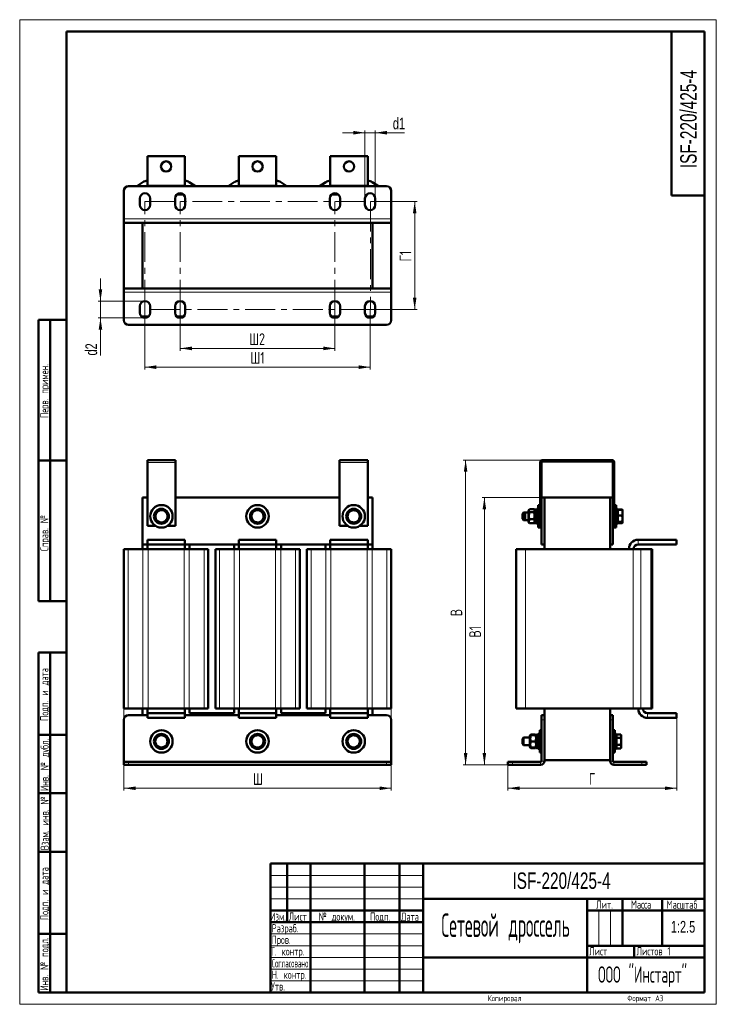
# Model space of a CAD drawing. Header units: millimetres. Extents: x 0 to 751, y 0 to 1050.
import ezdxf

# ---------------------------------------------------------------- set-up
doc = ezdxf.new("R2010")
doc.units = ezdxf.units.MM
doc.header["$LTSCALE"] = 2.5
doc.linetypes.add('CENTERX2', pattern=[20.32, 12.7, -2.54, 2.54, -2.54])
doc.linetypes.add('PHANTOM', pattern=[12.7, 6.35, -1.27, 1.27, -1.27, 1.27, -1.27])
doc.layers.add('ОСЕВЫЕ', color=7, linetype='Continuous')
doc.styles.add('SLDTEXTSTYLE0', font='TXT', dxfattribs={"width": 0.7})
doc.styles.add('SLDTEXTSTYLE1', font='TXT', dxfattribs={"width": 0.7, "bigfont": 'bigfont'})
doc.styles.add('SLDTEXTSTYLE2', font='TXT', dxfattribs={"width": 0.705079, "bigfont": 'bigfont'})
doc.styles.add('SLDTEXTSTYLE3', font='TXT', dxfattribs={"width": 0.648852, "bigfont": 'bigfont'})
doc.styles.add('SLDTEXTSTYLE4', font='TXT', dxfattribs={"width": 0.632021, "bigfont": 'bigfont'})
doc.styles.add('SLDTEXTSTYLE5', font='TXT', dxfattribs={"width": 0.625377, "bigfont": 'bigfont'})
doc.styles.add('SLDTEXTSTYLE6', font='TXT', dxfattribs={"width": 0.561593, "bigfont": 'bigfont'})
doc.styles.add('SLDTEXTSTYLE7', font='TXT', dxfattribs={"width": 0.47837, "bigfont": 'bigfont'})
doc.styles.add('SLDTEXTSTYLE8', font='TXT', dxfattribs={"width": 0.482389, "bigfont": 'bigfont'})
doc.dimstyles.new('SLDDIMSTYLE0', dxfattribs={"dimtxt": 12.5, "dimasz": 12.5, "dimexe": 0, "dimexo": 0.0625, "dimgap": 3.125, "dimtad": 2, "dimdec": 1, "dimrnd": 1e-09, "dimzin": 12, "dimdsep": 46, "dimtxsty": 'SLDTEXTSTYLE0', "dimsah": 1, "dimcen": 0.09, "dimadec": 0, "dimazin": 3, "dimtfac": 1, "dimtdec": 3, "dimtofl": 0, "dimtmove": 0, "dimatfit": 3, "dimfxl": 0, "dimfrac": 2, "dimtolj": 1, "dimtzin": 12, "dimarcsym": 0})
doc.dimstyles.new('SLDDIMSTYLE1', dxfattribs={"dimtxt": 12.5, "dimasz": 12.5, "dimexe": 0, "dimexo": 0.0625, "dimgap": 3.125, "dimtad": 2, "dimdec": 1, "dimrnd": 1e-09, "dimzin": 12, "dimdsep": 46, "dimtxsty": 'SLDTEXTSTYLE0', "dimsah": 1, "dimcen": 0.09, "dimadec": 0, "dimazin": 3, "dimtfac": 1, "dimtdec": 3, "dimtmove": 0, "dimatfit": 0, "dimfxl": 0, "dimfrac": 2, "dimtolj": 1, "dimtzin": 12, "dimarcsym": 0})

# ---------------------------------------------------------------- blocks, each defined once
blk = doc.blocks.new('_D')
at = {"color": 7, "linetype": 'Continuous', "lineweight": 0}
for p, q in [((111.1, 315.4), (111.1, 227.9)), ((396.1, 315.4), (396.1, 227.9)), ((111.1, 230.4), (396.1, 230.4))]:
    blk.add_line(p, q, dxfattribs=at)
at = {"color": 7, "linetype": 'Continuous', "lineweight": 18}
for points in [[(111.1, 230.4), (123.6, 228.5), (123.6, 232.3)], [(396.1, 230.4), (383.6, 232.3), (383.6, 228.5)]]:
    blk.add_solid(points, dxfattribs=at)
at = {"color": 7, "linetype": 'Continuous', "lineweight": 18, "insert": (248.7, 246.5), "char_height": 12.5, "attachment_point": 1, "style": 'SLDTEXTSTYLE1'}
blk.add_mtext('Ш', dxfattribs=at)
blk = doc.blocks.new('_D_1')
at = {"color": 7, "linetype": 'Continuous', "lineweight": 0}
for p, q in [((559.4, 540.4), (492.9, 540.4)), ((495.4, 255.4), (495.4, 540.4)), ((520.4, 255.4), (492.9, 255.4))]:
    blk.add_line(p, q, dxfattribs=at)
at = {"color": 7, "linetype": 'Continuous', "lineweight": 18}
for points in [[(495.4, 540.4), (493.5, 527.9), (497.3, 527.9)], [(495.4, 255.4), (497.3, 267.9), (493.5, 267.9)]]:
    blk.add_solid(points, dxfattribs=at)
at = {"color": 7, "linetype": 'Continuous', "lineweight": 18, "insert": (479.3, 391.2), "char_height": 12.5, "attachment_point": 1, "rotation": 90, "style": 'SLDTEXTSTYLE1'}
blk.add_mtext('В1', dxfattribs=at)
blk = doc.blocks.new('_D_2')
at = {"color": 7, "linetype": 'Continuous', "lineweight": 0}
for p, q in [((557.4, 580.4), (472.9, 580.4)), ((475.4, 580.4), (475.4, 255.4)), ((520.4, 255.4), (472.9, 255.4))]:
    blk.add_line(p, q, dxfattribs=at)
at = {"color": 7, "linetype": 'Continuous', "lineweight": 18}
for points in [[(475.4, 580.4), (473.5, 567.9), (477.3, 567.9)], [(475.4, 255.4), (477.3, 267.9), (473.5, 267.9)]]:
    blk.add_solid(points, dxfattribs=at)
at = {"color": 7, "linetype": 'Continuous', "lineweight": 18, "insert": (459.3, 413.9), "char_height": 12.5, "attachment_point": 1, "rotation": 90, "style": 'SLDTEXTSTYLE1'}
blk.add_mtext('В', dxfattribs=at)
blk = doc.blocks.new('_D_3')
at = {"color": 7, "linetype": 'Continuous', "lineweight": 0}
for p, q in [((700.4, 305.4), (700.4, 227.9)), ((520.4, 255.4), (520.4, 227.9)), ((520.4, 230.4), (700.4, 230.4))]:
    blk.add_line(p, q, dxfattribs=at)
at = {"color": 7, "linetype": 'Continuous', "lineweight": 18}
for points in [[(520.4, 230.4), (532.9, 228.5), (532.9, 232.3)], [(700.4, 230.4), (687.9, 232.3), (687.9, 228.5)]]:
    blk.add_solid(points, dxfattribs=at)
at = {"color": 7, "linetype": 'Continuous', "lineweight": 18, "insert": (606.8, 246.5), "char_height": 12.5, "attachment_point": 1, "style": 'SLDTEXTSTYLE1'}
blk.add_mtext('Г', dxfattribs=at)
blk = doc.blocks.new('_D_4')
at = {"color": 7, "linetype": 'Continuous', "lineweight": 0}
for p, q in [((133.3, 740.9), (133.3, 677)), ((373.8, 740.9), (373.8, 677)), ((373.8, 679.5), (133.3, 679.5))]:
    blk.add_line(p, q, dxfattribs=at)
at = {"color": 7, "linetype": 'Continuous', "lineweight": 18}
for points in [[(133.3, 679.5), (145.8, 677.5), (145.8, 681.4)], [(373.8, 679.5), (361.3, 681.4), (361.3, 677.5)]]:
    blk.add_solid(points, dxfattribs=at)
at = {"color": 7, "linetype": 'Continuous', "lineweight": 18, "insert": (246, 695.6), "char_height": 12.5, "attachment_point": 1, "style": 'SLDTEXTSTYLE1'}
blk.add_mtext('Ш1', dxfattribs=at)
blk = doc.blocks.new('_D_5')
at = {"color": 7, "linetype": 'Continuous', "lineweight": 0}
for p, q in [((373.9, 856), (423.6, 856)), ((421.1, 856), (421.1, 741)), ((373.9, 741), (423.6, 741))]:
    blk.add_line(p, q, dxfattribs=at)
at = {"color": 7, "linetype": 'Continuous', "lineweight": 18}
for points in [[(421.1, 856), (419.2, 843.5), (423, 843.5)], [(421.1, 741), (423, 753.5), (419.2, 753.5)]]:
    blk.add_solid(points, dxfattribs=at)
at = {"color": 7, "linetype": 'Continuous', "lineweight": 18, "insert": (405, 792.2), "char_height": 12.5, "attachment_point": 1, "rotation": 90, "style": 'SLDTEXTSTYLE1'}
blk.add_mtext('Г1', dxfattribs=at)
blk = doc.blocks.new('_D_6')
at = {"color": 7, "linetype": 'Continuous', "lineweight": 0}
for p, q in [((171.1, 740.9), (171.1, 697)), ((336.1, 740.9), (336.1, 697)), ((336.1, 699.5), (171.1, 699.5))]:
    blk.add_line(p, q, dxfattribs=at)
at = {"color": 7, "linetype": 'Continuous', "lineweight": 18}
for points in [[(171.1, 699.5), (183.6, 697.5), (183.6, 701.4)], [(336.1, 699.5), (323.6, 701.4), (323.6, 697.5)]]:
    blk.add_solid(points, dxfattribs=at)
at = {"color": 7, "linetype": 'Continuous', "lineweight": 18, "insert": (244.7, 715.6), "char_height": 12.5, "attachment_point": 1, "style": 'SLDTEXTSTYLE1'}
blk.add_mtext('Ш2', dxfattribs=at)
blk = doc.blocks.new('_D_7')
at = {"color": 7, "linetype": 'Continuous', "lineweight": 0}
for p, q in [((86.1, 750), (86.1, 774)), ((133.6, 750), (83.6, 750)), ((86.1, 750), (86.1, 732)), ((133.6, 732), (83.6, 732)), ((86.1, 732), (86.1, 691.9))]:
    blk.add_line(p, q, dxfattribs=at)
at = {"color": 7, "linetype": 'Continuous', "lineweight": 18}
for points in [[(86.1, 750), (88, 762.5), (84.2, 762.5)], [(86.1, 732), (84.2, 719.5), (88, 719.5)]]:
    blk.add_solid(points, dxfattribs=at)
at = {"color": 7, "linetype": 'Continuous', "lineweight": 18, "insert": (70, 691.9), "char_height": 12.5, "attachment_point": 1, "rotation": 90, "style": 'SLDTEXTSTYLE0'}
blk.add_mtext('d2', dxfattribs=at)
blk = doc.blocks.new('_D_8')
at = {"color": 7, "linetype": 'Continuous', "lineweight": 0}
for p, q in [((368.1, 929.5), (344, 929.5)), ((368.1, 859.5), (368.1, 932)), ((368.1, 929.5), (379.1, 929.5)), ((379.1, 859.5), (379.1, 932)), ((379.1, 929.5), (410.2, 929.5))]:
    blk.add_line(p, q, dxfattribs=at)
at = {"color": 7, "linetype": 'Continuous', "lineweight": 18}
for points in [[(368.1, 929.5), (355.6, 931.4), (355.6, 927.5)], [(379.1, 929.5), (391.6, 927.5), (391.6, 931.4)]]:
    blk.add_solid(points, dxfattribs=at)
at = {"color": 7, "linetype": 'Continuous', "lineweight": 18, "insert": (397.8, 945.6), "char_height": 12.5, "attachment_point": 1, "style": 'SLDTEXTSTYLE0'}
blk.add_mtext('d1', dxfattribs=at)

msp = doc.modelspace()

# ---------------------------------------------------------------- linework, layer by layer
at = {"color": 7, "linetype": 'Continuous', "lineweight": 50}
for p, q in [((50, 1037.5), (50, 12.5)), ((730, 1037.5), (50, 1037.5)), ((50, 1037.5), (50, 12.5)), ((695, 1037.5), (695, 862.5)), ((730, 12.5), (730, 1037.5)), ((176.08, 904.46), (136.08, 904.46)), ((136.08, 904.46), (136.08, 873.46)), ((176.08, 873.46), (176.08, 904.46)), ((233.58, 904.46), (233.58, 873.46)), ((273.58, 904.46), (233.58, 904.46)), ((273.58, 873.46), (273.58, 904.46)), ((331.08, 904.46), (331.08, 873.46)), ((371.08, 904.46), (331.08, 904.46)), ((371.08, 873.46), (371.08, 904.46)), ((116.08, 872.46), (391.08, 872.46)), ((124.73, 872.46), (131.32, 876.8)), ((136.08, 872.46), (136.08, 873.46)), ((176.08, 873.46), (176.08, 872.46)), ((180.83, 876.8), (187.43, 872.46)), ((222.23, 872.46), (228.82, 876.8)), ((233.58, 872.46), (233.58, 873.46)), ((273.58, 873.46), (273.58, 872.46)), ((278.33, 876.8), (284.93, 872.46)), ((319.73, 872.46), (326.32, 876.8)), ((331.08, 872.46), (331.08, 873.46)), ((371.08, 873.46), (371.08, 872.46)), ((375.83, 876.8), (382.43, 872.46)), ((111.08, 837.46), (111.08, 867.46)), ((136.08, 863.46), (136.08, 864.35)), ((136.08, 863.46), (137.35, 863.46)), ((167.3, 863.46), (174.85, 863.46)), ((332.3, 863.46), (339.85, 863.46)), ((369.8, 863.46), (371.08, 863.46)), ((371.08, 864.35), (371.08, 863.46)), ((396.08, 867.46), (396.08, 837.46)), ((695, 862.5), (730, 862.5)), ((128.08, 852.46), (128.08, 859.46)), ((139.08, 859.46), (139.08, 852.46)), ((165.58, 859.46), (165.58, 852.46)), ((176.58, 852.46), (176.58, 859.46)), ((330.58, 859.46), (330.58, 852.46)), ((341.58, 852.46), (341.58, 859.46)), ((368.08, 852.46), (368.08, 859.46)), ((379.08, 859.46), (379.08, 852.46)), ((111.08, 833.46), (111.08, 837.46)), ((111.08, 763.46), (111.08, 833.46)), ((111.08, 833.46), (396.08, 833.46)), ((131.08, 763.46), (131.08, 833.46)), ((376.08, 763.46), (376.08, 833.46)), ((396.08, 837.46), (396.08, 833.46)), ((396.08, 833.46), (396.08, 763.46)), ((111.08, 759.46), (111.08, 763.46)), ((396.08, 763.46), (111.08, 763.46)), ((111.08, 729.46), (111.08, 759.46)), ((396.08, 763.46), (396.08, 759.46)), ((396.08, 759.46), (396.08, 729.46)), ((128.08, 737.46), (128.08, 744.46)), ((139.08, 744.46), (139.08, 737.46)), ((165.58, 744.46), (165.58, 737.46)), ((176.58, 737.46), (176.58, 744.46)), ((330.58, 744.46), (330.58, 737.46)), ((341.58, 737.46), (341.58, 744.46)), ((368.08, 737.46), (368.08, 744.46)), ((379.08, 744.46), (379.08, 737.46)), ((20, 430), (20, 730)), ((50, 730), (20, 730)), ((20, 430), (20, 730)), ((32.5, 430), (32.5, 730)), ((32.5, 430), (32.5, 730)), ((137.35, 733.46), (129.8, 733.46)), ((174.85, 733.46), (167.3, 733.46)), ((339.85, 733.46), (332.3, 733.46)), ((377.35, 733.46), (369.8, 733.46)), ((391.08, 724.46), (116.08, 724.46)), ((20, 580), (50, 580)), ((50, 580), (20, 580)), ((136.08, 580.4), (166.08, 580.4)), ((136.08, 577.9), (136.08, 580.4)), ((136.08, 577.9), (136.08, 510.4)), ((166.08, 580.4), (166.08, 577.9)), ((166.08, 510.4), (166.08, 577.9)), ((341.08, 577.9), (341.08, 580.4)), ((341.08, 580.4), (371.08, 580.4)), ((341.08, 577.9), (341.08, 510.4)), ((371.08, 580.4), (371.08, 577.9)), ((371.08, 510.4), (371.08, 577.9)), ((554.89, 510.4), (554.89, 577.9)), ((556.39, 540.4), (556.39, 577.9)), ((557.39, 580.4), (631.39, 580.4)), ((557.39, 578.9), (631.39, 578.9)), ((632.39, 577.9), (632.39, 540.4)), ((633.89, 577.9), (633.89, 510.4)), ((136.08, 540.4), (131.08, 540.4)), ((131.08, 540.4), (131.08, 490.4)), ((341.08, 540.4), (166.08, 540.4)), ((376.08, 540.4), (371.08, 540.4)), ((376.08, 490.4), (376.08, 540.4)), ((556.39, 540.4), (556.39, 490.4)), ((556.39, 540.4), (559.39, 540.4)), ((559.39, 540.4), (629.39, 540.4)), ((559.39, 540.4), (559.39, 485.4)), ((559.39, 540.4), (559.39, 490.4)), ((629.39, 540.4), (629.39, 485.4)), ((629.39, 540.4), (629.39, 490.4)), ((629.39, 540.4), (632.39, 540.4)), ((632.39, 540.4), (632.39, 490.4)), ((148.11, 527.29), (151.83, 526.85)), ((155.56, 526.42), (157.04, 522.97)), ((249.36, 526.61), (253.1, 526.88)), ((256.85, 527.15), (258.95, 524.05)), ((350.52, 525.45), (354.1, 526.59)), ((357.67, 527.73), (360.45, 525.21)), ((543.16, 527.56), (542.49, 526.4)), ((542.49, 514.4), (542.49, 526.4)), ((548.42, 527.86), (543.36, 527.86)), ((549.29, 527.76), (548.48, 527.76)), ((549.29, 526.4), (548.64, 527.53)), ((551.29, 527.8), (549.29, 527.8)), ((549.29, 513), (549.29, 527.8)), ((552.89, 528.4), (551.29, 528.4)), ((551.29, 512.4), (551.29, 528.4)), ((554.89, 532.4), (552.89, 532.4)), ((552.89, 508.4), (552.89, 532.4)), ((635.89, 532.4), (633.89, 532.4)), ((635.89, 508.4), (635.89, 532.4)), ((637.49, 528.4), (635.89, 528.4)), ((637.49, 512.4), (637.49, 528.4)), ((637.79, 527.15), (637.49, 527.15)), ((637.79, 526.61), (637.49, 526.61)), ((637.79, 526.27), (637.49, 525.97)), ((642.21, 527.73), (637.79, 527.73)), ((637.79, 527.73), (637.79, 527.29)), ((642.21, 527.29), (637.79, 527.29)), ((637.79, 527.29), (637.79, 521.27)), ((642.49, 527.22), (642.21, 527.73)), ((642.21, 527.29), (642.79, 526.85)), ((642.79, 526.9), (642.57, 527.27)), ((642.79, 524.28), (642.79, 526.9)), ((143.62, 521.27), (145.86, 524.28)), ((146.59, 514.38), (145.11, 517.83)), ((158.53, 519.52), (156.29, 516.52)), ((246.09, 519.85), (247.72, 523.23)), ((250.31, 513.64), (248.2, 516.75)), ((261.06, 520.95), (259.43, 517.57)), ((348.93, 518.11), (349.72, 521.78)), ((354.48, 513.06), (351.7, 515.59)), ((361.63, 515.35), (358.06, 514.21)), ((363.22, 522.68), (362.43, 519.02)), ((537.24, 524.4), (535.99, 523.15)), ((535.99, 517.65), (535.99, 523.15)), ((535.99, 517.65), (537.24, 516.4)), ((538.74, 524.4), (537.24, 524.4)), ((537.24, 524.4), (537.24, 516.4)), ((537.24, 516.4), (538.74, 516.4)), ((538.74, 524.4), (537.49, 523.15)), ((537.49, 517.65), (537.49, 523.15)), ((537.49, 517.65), (538.74, 516.4)), ((542.49, 524.4), (538.74, 524.4)), ((538.74, 524.4), (538.74, 516.4)), ((538.74, 516.4), (542.49, 516.4)), ((548.42, 524.8), (543.36, 524.8)), ((548.42, 517.34), (543.36, 517.34)), ((637.49, 514.82), (637.79, 514.52)), ((642.21, 521.27), (637.79, 521.27)), ((637.79, 521.27), (637.79, 514.38)), ((642.21, 521.27), (642.79, 524.28)), ((642.21, 514.38), (642.79, 517.83)), ((642.79, 517.83), (642.79, 524.28)), ((642.79, 513.94), (642.79, 517.83)), ((136.08, 510.4), (144.44, 510.4)), ((154.05, 513.51), (150.32, 513.94)), ((157.71, 510.4), (166.08, 510.4)), ((257.79, 514.19), (254.05, 513.92)), ((341.08, 510.4), (349.44, 510.4)), ((362.71, 510.4), (371.08, 510.4)), ((542.49, 514.4), (543.16, 513.24)), ((543.22, 513.28), (543.36, 512.93)), ((548.42, 512.93), (543.36, 512.93)), ((548.42, 512.93), (548.61, 513.28)), ((549.29, 513.04), (548.48, 513.04)), ((548.64, 513.27), (549.29, 514.4)), ((549.29, 513), (551.29, 513)), ((551.29, 512.4), (552.89, 512.4)), ((552.89, 508.4), (554.89, 508.4)), ((554.89, 510.4), (556.39, 510.4)), ((554.89, 508.4), (554.89, 510.4)), ((554.89, 508.4), (556.39, 508.4)), ((633.89, 510.4), (632.39, 510.4)), ((632.39, 508.4), (633.89, 508.4)), ((633.89, 508.4), (633.89, 510.4)), ((633.89, 508.4), (635.89, 508.4)), ((635.89, 512.4), (637.49, 512.4)), ((637.79, 513.64), (637.49, 513.64)), ((642.21, 514.38), (637.79, 514.38)), ((637.79, 514.38), (637.79, 513.51)), ((637.79, 513.51), (637.79, 513.06)), ((642.21, 513.51), (637.79, 513.51)), ((642.21, 513.06), (637.79, 513.06)), ((642.21, 513.51), (642.79, 513.94)), ((642.21, 513.06), (642.33, 513.6)), ((642.49, 513.57), (642.21, 513.06)), ((642.57, 513.52), (642.79, 513.9)), ((136.08, 490.4), (136.08, 495.4)), ((136.08, 495.4), (176.08, 495.4)), ((176.08, 490.4), (176.08, 495.4)), ((233.58, 495.4), (273.58, 495.4)), ((233.58, 490.4), (233.58, 495.4)), ((273.58, 490.4), (273.58, 495.4)), ((331.08, 490.4), (331.08, 495.4)), ((331.08, 495.4), (371.08, 495.4)), ((371.08, 490.4), (371.08, 495.4)), ((659.39, 495.4), (700.39, 495.4)), ((700.39, 490.4), (700.39, 495.4)), ((111.08, 315.4), (111.08, 485.4)), ((111.08, 485.4), (115.57, 485.4)), ((115.57, 485.4), (131.32, 485.4)), ((131.08, 490.4), (131.08, 485.4)), ((131.08, 490.4), (136.08, 490.4)), ((131.32, 485.4), (136.83, 485.4)), ((136.08, 490.4), (176.08, 490.4)), ((136.08, 490.4), (136.08, 485.4)), ((136.83, 485.4), (175.33, 485.4)), ((175.33, 485.4), (180.83, 485.4)), ((176.08, 485.4), (176.08, 490.4)), ((176.08, 490.4), (233.58, 490.4)), ((180.83, 485.4), (196.58, 485.4)), ((181.08, 490.4), (181.08, 485.4)), ((196.58, 485.4), (201.08, 485.4)), ((201.08, 485.4), (201.08, 315.4)), ((208.58, 315.4), (208.58, 485.4)), ((208.58, 485.4), (213.07, 485.4)), ((213.07, 485.4), (228.82, 485.4)), ((228.58, 485.4), (228.58, 490.4)), ((228.82, 485.4), (234.33, 485.4)), ((233.58, 490.4), (273.58, 490.4)), ((233.58, 490.4), (233.58, 485.4)), ((234.33, 485.4), (272.83, 485.4)), ((272.83, 485.4), (278.33, 485.4)), ((273.58, 485.4), (273.58, 490.4)), ((273.58, 490.4), (331.08, 490.4)), ((278.33, 485.4), (294.08, 485.4)), ((278.58, 490.4), (278.58, 485.4)), ((294.08, 485.4), (298.58, 485.4)), ((298.58, 485.4), (298.58, 315.4)), ((306.08, 315.4), (306.08, 485.4)), ((306.08, 485.4), (310.57, 485.4)), ((310.57, 485.4), (326.32, 485.4)), ((326.08, 485.4), (326.08, 490.4)), ((326.32, 485.4), (331.83, 485.4)), ((331.08, 490.4), (371.08, 490.4)), ((331.08, 490.4), (331.08, 485.4)), ((331.83, 485.4), (370.33, 485.4)), ((370.33, 485.4), (375.83, 485.4)), ((371.08, 485.4), (371.08, 490.4)), ((371.08, 490.4), (376.08, 490.4)), ((375.83, 485.4), (391.58, 485.4)), ((376.08, 485.4), (376.08, 490.4)), ((391.58, 485.4), (396.08, 485.4)), ((396.08, 485.4), (396.08, 315.4)), ((529.39, 315.4), (529.39, 485.4)), ((529.39, 485.4), (539.39, 485.4)), ((539.39, 485.4), (654.01, 485.4)), ((556.39, 490.4), (559.39, 490.4)), ((629.39, 490.4), (632.39, 490.4)), ((654.01, 485.4), (662.35, 485.4)), ((659.39, 490.4), (700.39, 490.4)), ((662.35, 485.4), (672.74, 485.4)), ((672.74, 485.4), (674.39, 485.4)), ((674.39, 485.4), (674.39, 315.4)), ((20, 430), (50, 430)), ((20, 12.5), (20, 375)), ((20, 375), (50, 375)), ((32.5, 12.5), (32.5, 375)), ((115.57, 315.4), (111.08, 315.4)), ((115.57, 315.4), (131.32, 315.4)), ((131.08, 315.4), (131.08, 308.4)), ((136.83, 315.4), (131.32, 315.4)), ((136.08, 315.4), (136.08, 310.4)), ((136.83, 315.4), (175.33, 315.4)), ((180.83, 315.4), (175.33, 315.4)), ((176.08, 310.4), (176.08, 315.4)), ((180.83, 315.4), (196.58, 315.4)), ((181.08, 315.4), (181.08, 310.4)), ((201.08, 315.4), (196.58, 315.4)), ((213.07, 315.4), (208.58, 315.4)), ((213.07, 315.4), (228.82, 315.4)), ((228.58, 310.4), (228.58, 315.4)), ((234.33, 315.4), (228.82, 315.4)), ((233.58, 315.4), (233.58, 310.4)), ((234.33, 315.4), (272.83, 315.4)), ((278.33, 315.4), (272.83, 315.4)), ((273.58, 310.4), (273.58, 315.4)), ((278.33, 315.4), (294.08, 315.4)), ((278.58, 315.4), (278.58, 310.4)), ((298.58, 315.4), (294.08, 315.4)), ((310.57, 315.4), (306.08, 315.4)), ((310.57, 315.4), (326.32, 315.4)), ((326.08, 310.4), (326.08, 315.4)), ((331.83, 315.4), (326.32, 315.4)), ((331.08, 315.4), (331.08, 310.4)), ((331.83, 315.4), (370.33, 315.4)), ((375.83, 315.4), (370.33, 315.4)), ((371.08, 310.4), (371.08, 315.4)), ((375.83, 315.4), (391.58, 315.4)), ((376.08, 308.4), (376.08, 315.4)), ((396.08, 315.4), (391.58, 315.4)), ((539.39, 315.4), (529.39, 315.4)), ((539.39, 315.4), (654.01, 315.4)), ((559.39, 315.4), (559.39, 308.4)), ((629.39, 315.4), (629.39, 308.4)), ((662.35, 315.4), (654.01, 315.4)), ((662.35, 315.4), (672.74, 315.4)), ((674.39, 315.4), (672.74, 315.4)), ((116.08, 308.4), (136.08, 308.4)), ((136.08, 310.4), (136.08, 305.4)), ((176.08, 310.4), (136.08, 310.4)), ((176.08, 305.4), (136.08, 305.4)), ((176.08, 310.4), (176.08, 305.4)), ((176.08, 308.4), (233.58, 308.4)), ((181.08, 310.4), (228.58, 310.4)), ((233.58, 310.4), (233.58, 305.4)), ((273.58, 310.4), (233.58, 310.4)), ((273.58, 305.4), (233.58, 305.4)), ((273.58, 310.4), (273.58, 305.4)), ((273.58, 308.4), (331.08, 308.4)), ((278.58, 310.4), (326.08, 310.4)), ((371.08, 310.4), (331.08, 310.4)), ((331.08, 310.4), (331.08, 305.4)), ((371.08, 305.4), (331.08, 305.4)), ((371.08, 310.4), (371.08, 305.4)), ((371.08, 308.4), (391.08, 308.4)), ((556.39, 308.4), (559.39, 308.4)), ((556.39, 303.4), (556.39, 308.4)), ((559.39, 308.4), (559.39, 303.4)), ((629.39, 308.4), (632.39, 308.4)), ((629.39, 303.4), (629.39, 308.4)), ((632.39, 308.4), (632.39, 303.4)), ((700.39, 310.4), (669.39, 310.4)), ((700.39, 305.4), (669.39, 305.4)), ((700.39, 310.4), (700.39, 305.4)), ((111.08, 259.4), (111.08, 303.4)), ((396.08, 303.4), (396.08, 259.4)), ((556.39, 303.4), (556.39, 259.4)), ((559.39, 303.4), (559.39, 259.4)), ((629.39, 259.4), (629.39, 303.4)), ((632.39, 259.4), (632.39, 303.4)), ((50, 287.5), (20, 287.5)), ((144.58, 284.15), (147.83, 286.03)), ((151.08, 287.9), (154.33, 286.03)), ((157.58, 284.15), (157.58, 280.4)), ((246.48, 282.86), (249.32, 285.31)), ((252.16, 287.77), (255.71, 286.54)), ((259.25, 285.31), (259.96, 281.62)), ((348.65, 281.48), (350.97, 284.43)), ((353.3, 287.37), (357.01, 286.83)), ((360.72, 286.29), (362.11, 282.8)), ((537.24, 284.4), (535.99, 283.15)), ((543.99, 284.4), (537.24, 284.4)), ((537.24, 284.4), (537.24, 276.4)), ((544.28, 286.91), (543.99, 286.4)), ((543.99, 274.4), (543.99, 286.4)), ((544.42, 287.14), (544.28, 286.91)), ((544.28, 286.9), (544.86, 286.95)), ((544.69, 286.93), (544.86, 287.66)), ((549.92, 287.66), (544.86, 287.66)), ((549.92, 286.95), (544.86, 286.95)), ((549.92, 286.85), (544.86, 286.85)), ((549.92, 287.66), (550.15, 286.93)), ((550.25, 287.14), (549.92, 287.66)), ((549.92, 286.95), (550.36, 286.92)), ((550.49, 286.91), (550.34, 287.19)), ((550.79, 286.4), (550.49, 286.91)), ((552.79, 287.8), (550.79, 287.8)), ((550.79, 273), (550.79, 287.8)), ((554.39, 288.4), (552.79, 288.4)), ((552.79, 272.4), (552.79, 288.4)), ((556.39, 292.4), (554.39, 292.4)), ((554.39, 268.4), (554.39, 292.4)), ((634.39, 292.4), (632.39, 292.4)), ((634.39, 268.4), (634.39, 292.4)), ((635.99, 288.4), (634.39, 288.4)), ((635.99, 272.4), (635.99, 288.4)), ((636.29, 286.27), (635.99, 285.97)), ((640.71, 287.9), (636.29, 287.9)), ((636.29, 287.9), (636.29, 284.15)), ((636.29, 284.15), (636.29, 276.65)), ((640.71, 284.15), (636.29, 284.15)), ((641.29, 286.9), (640.71, 287.9)), ((640.71, 284.15), (641.29, 286.03)), ((641.29, 286.03), (641.29, 286.9)), ((641.29, 280.4), (641.29, 286.03)), ((144.58, 276.65), (144.58, 280.4)), ((151.08, 272.89), (147.83, 274.77)), ((157.58, 276.65), (154.33, 274.77)), ((247.9, 275.49), (247.19, 279.17)), ((254.99, 273.03), (251.44, 274.26)), ((260.67, 277.94), (257.83, 275.48)), ((351.43, 274.51), (350.04, 277.99)), ((358.85, 273.43), (355.14, 273.97)), ((363.5, 279.32), (361.18, 276.37)), ((535.99, 277.65), (535.99, 283.15)), ((535.99, 277.65), (537.24, 276.4)), ((537.24, 276.4), (543.99, 276.4)), ((543.99, 274.4), (544.28, 273.89)), ((544.28, 273.89), (544.42, 273.66)), ((549.92, 280.3), (544.86, 280.3)), ((549.92, 273.85), (544.86, 273.85)), ((549.92, 273.14), (544.86, 273.14)), ((550.25, 273.66), (549.92, 273.14)), ((550.34, 273.61), (550.49, 273.89)), ((550.49, 273.89), (550.79, 274.4)), ((635.99, 274.82), (636.29, 274.52)), ((640.71, 276.65), (636.29, 276.65)), ((636.29, 276.65), (636.29, 272.89)), ((640.71, 276.65), (641.29, 280.4)), ((640.71, 272.89), (641.29, 274.77)), ((640.71, 272.89), (641.29, 273.9)), ((641.29, 274.77), (641.29, 280.4)), ((641.29, 273.9), (641.29, 274.77)), ((550.79, 273), (552.79, 273)), ((552.79, 272.4), (554.39, 272.4)), ((554.39, 268.4), (556.39, 268.4)), ((632.39, 268.4), (634.39, 268.4)), ((634.39, 272.4), (635.99, 272.4)), ((640.71, 272.89), (636.29, 272.89)), ((111.08, 259.4), (111.08, 258.4)), ((111.08, 255.4), (111.08, 258.4)), ((111.08, 258.4), (116.08, 258.4)), ((116.08, 255.4), (111.08, 255.4)), ((116.08, 258.4), (391.08, 258.4)), ((116.08, 255.4), (391.08, 255.4)), ((391.08, 258.4), (396.08, 258.4)), ((396.08, 255.4), (391.08, 255.4)), ((396.08, 258.4), (396.08, 259.4)), ((396.08, 258.4), (396.08, 255.4)), ((520.39, 255.4), (520.39, 258.4)), ((520.39, 258.4), (525.39, 258.4)), ((525.39, 255.4), (520.39, 255.4)), ((525.39, 258.4), (555.39, 258.4)), ((525.39, 255.4), (555.39, 255.4)), ((559.39, 260.4), (629.39, 260.4)), ((633.39, 258.4), (663.39, 258.4)), ((633.39, 255.4), (663.39, 255.4)), ((663.39, 258.4), (668.39, 258.4)), ((668.39, 255.4), (663.39, 255.4)), ((668.39, 258.4), (668.39, 255.4)), ((50, 225), (20, 225)), ((50, 162.5), (20, 162.5)), ((267.5, 150), (730, 150)), ((267.5, 150), (267.5, 12.5)), ((285, 87.5), (285, 150)), ((310, 150), (310, 12.5)), ((367.5, 150), (367.5, 12.5)), ((405, 150), (405, 12.5)), ((430, 150), (430, 12.5)), ((430, 112.5), (730, 112.5)), ((605, 112.5), (605, 12.5)), ((642.5, 112.5), (642.5, 62.5)), ((685, 112.5), (685, 62.5)), ((267.5, 100), (430, 100)), ((605, 100), (730, 100)), ((267.5, 87.5), (430, 87.5)), ((20, 75), (50, 75)), ((605, 62.5), (730, 62.5)), ((655, 62.5), (655, 50)), ((430, 50), (730, 50)), ((20, 12.5), (50, 12.5)), ((50, 12.5), (730, 12.5))]:
    msp.add_line(p, q, dxfattribs=at)
at = {"color": 9, "linetype": 'Continuous', "lineweight": 18}
for p, q in [((136.08, 873.46), (176.08, 873.46)), ((233.58, 873.46), (273.58, 873.46)), ((331.08, 873.46), (371.08, 873.46)), ((396.08, 837.46), (111.08, 837.46)), ((111.08, 759.46), (396.08, 759.46)), ((136.08, 577.9), (166.08, 577.9)), ((341.08, 577.9), (371.08, 577.9)), ((556.39, 577.9), (554.89, 577.9)), ((557.39, 578.9), (557.39, 580.4)), ((631.39, 578.9), (631.39, 580.4)), ((632.39, 577.9), (633.89, 577.9)), ((659.39, 490.4), (659.39, 495.4)), ((115.57, 485.4), (115.57, 315.4)), ((131.32, 315.4), (131.32, 485.4)), ((136.83, 485.4), (136.83, 315.4)), ((175.33, 315.4), (175.33, 485.4)), ((180.83, 485.4), (180.83, 315.4)), ((196.58, 315.4), (196.58, 485.4)), ((213.07, 485.4), (213.07, 315.4)), ((228.82, 315.4), (228.82, 485.4)), ((234.33, 485.4), (234.33, 315.4)), ((272.83, 315.4), (272.83, 485.4)), ((278.33, 485.4), (278.33, 315.4)), ((294.08, 315.4), (294.08, 485.4)), ((310.57, 485.4), (310.57, 315.4)), ((326.32, 315.4), (326.32, 485.4)), ((331.83, 485.4), (331.83, 315.4)), ((370.33, 315.4), (370.33, 485.4)), ((375.83, 485.4), (375.83, 315.4)), ((391.58, 315.4), (391.58, 485.4)), ((539.39, 485.4), (539.39, 315.4)), ((654.01, 315.4), (654.01, 485.4)), ((662.35, 485.4), (662.35, 315.4)), ((672.74, 315.4), (672.74, 485.4)), ((669.39, 310.4), (669.39, 305.4)), ((559.39, 303.4), (556.39, 303.4)), ((632.39, 303.4), (629.39, 303.4)), ((396.08, 259.4), (111.08, 259.4)), ((116.08, 258.4), (116.08, 255.4)), ((391.08, 255.4), (391.08, 258.4)), ((525.39, 258.4), (525.39, 255.4)), ((555.39, 255.4), (555.39, 258.4)), ((556.39, 259.4), (559.39, 259.4)), ((632.39, 259.4), (629.39, 259.4)), ((633.39, 255.4), (633.39, 258.4)), ((663.39, 255.4), (663.39, 258.4))]:
    msp.add_line(p, q, dxfattribs=at)
at = {"color": 7, "linetype": 'CENTERX2', "lineweight": 18}
for p, q in [((133.33, 855.96), (373.83, 855.96)), ((133.33, 740.96), (133.33, 855.96)), ((171.08, 740.96), (171.08, 855.96)), ((336.08, 740.96), (336.08, 855.96)), ((373.83, 855.96), (373.83, 740.96)), ((373.83, 740.96), (133.33, 740.96))]:
    msp.add_line(p, q, dxfattribs=at)
at = {"color": 7, "linetype": 'PHANTOM', "lineweight": 18}
msp.add_line((396.08, 255.4), (396.08, 230.4), dxfattribs=at)
at = {"color": 7, "linetype": 'Continuous', "lineweight": 18}
for p, q in [((267.5, 137.5), (430, 137.5)), ((267.5, 125), (430, 125)), ((267.5, 112.5), (430, 112.5)), ((617.5, 100), (617.5, 62.5)), ((630, 100), (630, 62.5)), ((267.5, 75), (430, 75)), ((267.5, 62.5), (430, 62.5)), ((267.5, 50), (430, 50)), ((267.5, 37.5), (430, 37.5)), ((267.5, 25), (430, 25))]:
    msp.add_line(p, q, dxfattribs=at)
at = {"color": 7, "linetype": 'Continuous', "lineweight": 50}
for centre, radius in [((156.08, 893.46), 5.5), ((253.58, 893.46), 5.5), ((351.08, 893.46), 5.5), ((151.08, 520.4), 12), ((151.08, 520.4), 8), ((253.58, 520.4), 12), ((253.58, 520.4), 8), ((356.08, 520.4), 12), ((356.08, 520.4), 8), ((151.08, 280.4), 12), ((151.08, 280.4), 8), ((253.58, 280.4), 12), ((253.58, 280.4), 8), ((356.08, 280.4), 12), ((356.08, 280.4), 8)]:
    msp.add_circle(centre, radius, dxfattribs=at)
for centre, radius, start, end in [((116.08, 867.46), 5, 90, 180), ((136.83, 868.46), 10, 94.30122, 123.39849), ((175.33, 868.46), 10, 56.60151, 85.69878), ((234.33, 868.46), 10, 94.30122, 123.39849), ((272.83, 868.46), 10, 56.60151, 85.69878), ((331.83, 868.46), 10, 94.30122, 123.39849), ((370.33, 868.46), 10, 56.60151, 85.69878), ((391.08, 867.46), 5, 0, 90), ((133.58, 859.46), 5.5, 0, 180), ((171.08, 859.46), 5.5, 0, 180), ((336.08, 859.46), 5.5, 0, 180), ((373.58, 859.46), 5.5, 0, 180), ((133.58, 852.46), 5.5, 180, 0), ((171.08, 852.46), 5.5, 180, 0), ((336.08, 852.46), 5.5, 180, 0), ((373.58, 852.46), 5.5, 180, 0), ((133.58, 744.46), 5.5, 0, 180), ((171.08, 744.46), 5.5, 0, 180), ((336.08, 744.46), 5.5, 0, 180), ((373.58, 744.46), 5.5, 0, 180), ((133.58, 737.46), 5.5, 180, 0), ((171.08, 737.46), 5.5, 180, 0), ((336.08, 737.46), 5.5, 180, 360), ((373.58, 737.46), 5.5, 180, 0), ((116.08, 729.46), 5, 180, 270), ((391.08, 729.46), 5, 270, 0), ((557.39, 577.9), 2.5, 90, 180), ((557.39, 577.9), 1, 90, 180), ((631.39, 577.9), 2.5, 0, 90), ((631.39, 577.9), 1, 0, 90), ((151.08, 520.4), 6.5, 83.31178, 143.31178), ((151.08, 520.4), 6.5, 23.31178, 83.31178), ((253.58, 520.4), 6.5, 94.1744, 154.1744), ((253.58, 520.4), 6.5, 34.1744, 94.1744), ((356.08, 520.4), 6.5, 107.73252, 167.73252), ((356.08, 520.4), 6.5, 47.73252, 107.73252), ((356.08, 520.4), 6.5, 347.73252, 47.73252), ((151.08, 520.4), 6.5, 143.31178, 203.31178), ((151.08, 520.4), 6.5, 203.31178, 263.31178), ((151.08, 520.4), 6.5, 263.31178, 323.31178), ((151.08, 520.4), 6.5, 323.31178, 23.31178), ((253.58, 520.4), 6.5, 154.1744, 214.1744), ((253.58, 520.4), 6.5, 214.1744, 274.1744), ((253.58, 520.4), 6.5, 274.1744, 334.1744), ((253.58, 520.4), 6.5, 334.1744, 34.1744), ((356.08, 520.4), 6.5, 167.73252, 227.73252), ((356.08, 520.4), 6.5, 227.73252, 287.73252), ((356.08, 520.4), 6.5, 287.73252, 347.73252), ((659.39, 485.4), 10, 90, 180), ((659.39, 485.4), 5, 90, 180), ((669.39, 315.4), 10, 180, 270), ((669.39, 315.4), 5, 180, 270), ((116.08, 303.4), 5, 90, 180), ((391.08, 303.4), 5, 0, 90), ((151.08, 280.4), 6.5, 120, 180), ((151.08, 280.4), 6.5, 60, 120), ((151.08, 280.4), 6.5, 0, 60), ((253.58, 280.4), 6.5, 130.86263, 190.86263), ((253.58, 280.4), 6.5, 70.86263, 130.86263), ((253.58, 280.4), 6.5, 10.86263, 70.86263), ((356.08, 280.4), 6.5, 141.72525, 201.72525), ((356.08, 280.4), 6.5, 81.72525, 141.72525), ((356.08, 280.4), 6.5, 21.72525, 81.72525), ((151.08, 280.4), 6.5, 180, 240), ((151.08, 280.4), 6.5, 240, 300), ((151.08, 280.4), 6.5, 300, 0), ((253.58, 280.4), 6.5, 190.86263, 250.86263), ((253.58, 280.4), 6.5, 250.86263, 310.86263), ((253.58, 280.4), 6.5, 310.86263, 10.86263), ((356.08, 280.4), 6.5, 201.72525, 261.72525), ((356.08, 280.4), 6.5, 261.72525, 321.72525), ((356.08, 280.4), 6.5, 321.72525, 21.72525), ((555.39, 259.4), 4, 270, 0), ((555.39, 259.4), 1, 270, 0), ((633.39, 259.4), 4, 180, 270), ((633.39, 259.4), 1, 180, 270)]:
    msp.add_arc(centre, radius, start, end, dxfattribs=at)
for points, knots in [([(145.86, 524.28), (145.92, 524.35), (146.67, 525.37), (147.42, 526.37), (148.11, 527.29)], [0, 0, 0, 0, 0.0702148, 1, 1, 1, 1]), ([(151.83, 526.85), (151.92, 526.84), (153.18, 526.7), (154.41, 526.55), (155.56, 526.42)], [0, 0, 0, 0, 0.0702148, 1, 1, 1, 1]), ([(247.72, 523.23), (247.76, 523.31), (248.32, 524.45), (248.86, 525.57), (249.36, 526.61)], [0, 0, 0, 0, 0.0702148, 1, 1, 1, 1]), ([(253.1, 526.88), (253.19, 526.89), (254.45, 526.98), (255.69, 527.07), (256.85, 527.15)], [0, 0, 0, 0, 0.07021477, 1, 1, 1, 1]), ([(349.72, 521.78), (349.74, 521.87), (350.01, 523.11), (350.28, 524.32), (350.52, 525.45)], [0, 0, 0, 0, 0.0702148, 1, 1, 1, 1]), ([(354.1, 526.59), (354.18, 526.62), (355.39, 527), (356.57, 527.38), (357.67, 527.73)], [0, 0, 0, 0, 0.0702148, 1, 1, 1, 1]), ([(360.45, 525.21), (360.46, 525.19), (361.4, 524.34), (362.32, 523.51), (363.22, 522.68)], [0, 0, 0, 0, 0.0172098, 1, 1, 1, 1]), ([(543.36, 524.8), (543.19, 525.07), (542.86, 525.61), (542.67, 526.65), (543.09, 527.39), (543.36, 527.86)], [0, 0, 0, 0, 0.2648623, 0.535468, 1, 1, 1, 1]), ([(548.42, 527.86), (548.59, 527.6), (548.92, 527.06), (549.11, 526.02), (548.69, 525.27), (548.42, 524.8)], [0, 0, 0, 0, 0.2648623, 0.535468, 1, 1, 1, 1]), ([(642.79, 524.28), (642.79, 524.35), (642.78, 525.37), (642.48, 526.37), (642.21, 527.29)], [0, 0, 0, 0, 0.0702148, 1, 1, 1, 1]), ([(145.11, 517.83), (145.1, 517.85), (144.6, 519.01), (144.1, 520.15), (143.62, 521.27)], [0, 0, 0, 0, 0.0172098, 1, 1, 1, 1]), ([(156.29, 516.52), (156.23, 516.44), (155.48, 515.43), (154.74, 514.43), (154.05, 513.51)], [0, 0, 0, 0, 0.07021477, 1, 1, 1, 1]), ([(157.04, 522.97), (157.05, 522.95), (157.55, 521.79), (158.05, 520.65), (158.53, 519.52)], [0, 0, 0, 0, 0.0172098, 1, 1, 1, 1]), ([(248.2, 516.75), (248.19, 516.77), (247.47, 517.81), (246.78, 518.84), (246.09, 519.85)], [0, 0, 0, 0, 0.0172098, 1, 1, 1, 1]), ([(259.43, 517.57), (259.39, 517.49), (258.84, 516.35), (258.29, 515.23), (257.79, 514.19)], [0, 0, 0, 0, 0.0702148, 1, 1, 1, 1]), ([(258.95, 524.05), (258.97, 524.03), (259.68, 522.98), (260.37, 521.96), (261.06, 520.95)], [0, 0, 0, 0, 0.0172098, 1, 1, 1, 1]), ([(351.7, 515.59), (351.69, 515.6), (350.75, 516.46), (349.83, 517.29), (348.93, 518.11)], [0, 0, 0, 0, 0.0172098, 1, 1, 1, 1]), ([(362.43, 519.02), (362.41, 518.93), (362.14, 517.69), (361.88, 516.48), (361.63, 515.35)], [0, 0, 0, 0, 0.07021477, 1, 1, 1, 1]), ([(543.36, 512.93), (543.19, 513.32), (542.86, 514.09), (542.67, 515.59), (543.09, 516.66), (543.36, 517.34)], [0, 0, 0, 0, 0.26486233, 0.53546796, 1, 1, 1, 1]), ([(543.36, 517.34), (543.2, 517.95), (542.88, 519.19), (542.66, 521.73), (543.08, 523.58), (543.36, 524.8)], [0, 0, 0, 0, 0.2514061, 0.5075832, 1, 1, 1, 1]), ([(548.42, 524.8), (548.58, 524.19), (548.9, 522.95), (549.12, 520.41), (548.7, 518.56), (548.42, 517.34)], [0, 0, 0, 0, 0.2514061, 0.5075832, 1, 1, 1, 1]), ([(548.42, 517.34), (548.59, 516.96), (548.92, 516.18), (549.11, 514.68), (548.69, 513.61), (548.42, 512.93)], [0, 0, 0, 0, 0.2648623, 0.535468, 1, 1, 1, 1]), ([(642.79, 517.83), (642.79, 517.85), (642.79, 519.01), (642.5, 520.15), (642.21, 521.27)], [0, 0, 0, 0, 0.0172098, 1, 1, 1, 1]), ([(150.32, 513.94), (150.23, 513.95), (148.97, 514.1), (147.74, 514.25), (146.59, 514.38)], [0, 0, 0, 0, 0.0702148, 1, 1, 1, 1]), ([(254.05, 513.92), (253.96, 513.91), (252.7, 513.82), (251.46, 513.73), (250.31, 513.64)], [0, 0, 0, 0, 0.07021477, 1, 1, 1, 1]), ([(358.06, 514.21), (357.97, 514.18), (356.76, 513.79), (355.58, 513.42), (354.48, 513.06)], [0, 0, 0, 0, 0.0702148, 1, 1, 1, 1]), ([(642.79, 513.94), (642.79, 513.95), (642.78, 514.1), (642.48, 514.25), (642.21, 514.38)], [0, 0, 0, 0, 0.0702148, 1, 1, 1, 1]), ([(144.58, 280.4), (144.58, 280.42), (144.58, 281.69), (144.58, 282.93), (144.58, 284.15)], [0, 0, 0, 0, 0.0172098, 1, 1, 1, 1]), ([(147.83, 286.03), (147.9, 286.07), (149, 286.71), (150.08, 287.33), (151.08, 287.9)], [0, 0, 0, 0, 0.0702148, 1, 1, 1, 1]), ([(154.33, 286.03), (154.4, 285.98), (155.5, 285.35), (156.58, 284.73), (157.58, 284.15)], [0, 0, 0, 0, 0.0702148, 1, 1, 1, 1]), ([(249.32, 285.31), (249.39, 285.37), (250.35, 286.2), (251.29, 287.01), (252.16, 287.77)], [0, 0, 0, 0, 0.0702148, 1, 1, 1, 1]), ([(255.71, 286.54), (255.79, 286.51), (256.99, 286.1), (258.16, 285.69), (259.25, 285.31)], [0, 0, 0, 0, 0.0702148, 1, 1, 1, 1]), ([(350.97, 284.43), (351.03, 284.5), (351.81, 285.49), (352.58, 286.46), (353.3, 287.37)], [0, 0, 0, 0, 0.07021477, 1, 1, 1, 1]), ([(357.01, 286.83), (357.1, 286.82), (358.35, 286.64), (359.58, 286.46), (360.72, 286.29)], [0, 0, 0, 0, 0.07021477, 1, 1, 1, 1]), ([(544.86, 280.3), (544.7, 280.84), (544.38, 281.93), (544.16, 284.15), (544.58, 285.78), (544.86, 286.85)], [0, 0, 0, 0, 0.2514061, 0.5075832, 1, 1, 1, 1]), ([(544.86, 286.85), (544.69, 286.86), (544.35, 286.87), (544.31, 286.89), (544.29, 286.9)], [0, 0, 0, 0, 0.5176091, 1, 1, 1, 1]), ([(544.86, 287.66), (544.66, 287.49), (544.46, 287.31), (544.42, 287.14), (544.42, 287.14)], [0, 0, 0, 0, 0.9911872, 1, 1, 1, 1]), ([(550.47, 286.9), (550.48, 286.9), (550.58, 286.88), (550.24, 286.86), (549.92, 286.85)], [0, 0, 0, 0, 0.0906104, 1, 1, 1, 1]), ([(549.92, 286.85), (550.08, 286.31), (550.4, 285.22), (550.62, 283), (550.2, 281.37), (549.92, 280.3)], [0, 0, 0, 0, 0.25140612, 0.50758316, 1, 1, 1, 1]), ([(641.29, 286.03), (641.29, 286.07), (641.28, 286.71), (640.98, 287.33), (640.71, 287.9)], [0, 0, 0, 0, 0.0702148, 1, 1, 1, 1]), ([(641.29, 280.4), (641.29, 280.42), (641.29, 281.69), (641, 282.93), (640.71, 284.15)], [0, 0, 0, 0, 0.0172098, 1, 1, 1, 1]), ([(147.83, 274.77), (147.75, 274.81), (146.65, 275.45), (145.58, 276.07), (144.58, 276.65)], [0, 0, 0, 0, 0.0702148, 1, 1, 1, 1]), ([(154.33, 274.77), (154.25, 274.73), (153.15, 274.09), (152.08, 273.47), (151.08, 272.89)], [0, 0, 0, 0, 0.0702148, 1, 1, 1, 1]), ([(157.58, 280.4), (157.58, 280.38), (157.58, 279.11), (157.58, 277.87), (157.58, 276.65)], [0, 0, 0, 0, 0.0172098, 1, 1, 1, 1]), ([(247.19, 279.17), (247.19, 279.2), (246.95, 280.44), (246.71, 281.66), (246.48, 282.86)], [0, 0, 0, 0, 0.0172098, 1, 1, 1, 1]), ([(251.44, 274.26), (251.36, 274.29), (250.16, 274.7), (248.99, 275.11), (247.9, 275.49)], [0, 0, 0, 0, 0.0702148, 1, 1, 1, 1]), ([(257.83, 275.48), (257.76, 275.42), (256.8, 274.6), (255.86, 273.78), (254.99, 273.03)], [0, 0, 0, 0, 0.07021477, 1, 1, 1, 1]), ([(259.96, 281.62), (259.96, 281.6), (260.2, 280.36), (260.44, 279.14), (260.67, 277.94)], [0, 0, 0, 0, 0.0172098, 1, 1, 1, 1]), ([(350.04, 277.99), (350.03, 278.01), (349.56, 279.19), (349.1, 280.34), (348.65, 281.48)], [0, 0, 0, 0, 0.0172098, 1, 1, 1, 1]), ([(355.14, 273.97), (355.05, 273.98), (353.8, 274.16), (352.57, 274.34), (351.43, 274.51)], [0, 0, 0, 0, 0.07021477, 1, 1, 1, 1]), ([(361.18, 276.37), (361.12, 276.3), (360.34, 275.31), (359.57, 274.33), (358.85, 273.43)], [0, 0, 0, 0, 0.0702148, 1, 1, 1, 1]), ([(362.11, 282.8), (362.12, 282.78), (362.59, 281.61), (363.05, 280.45), (363.5, 279.32)], [0, 0, 0, 0, 0.01720975, 1, 1, 1, 1]), ([(544.29, 273.9), (544.29, 273.9), (544.2, 273.88), (544.54, 273.87), (544.86, 273.85)], [0, 0, 0, 0, 0.0486683, 1, 1, 1, 1]), ([(544.86, 273.85), (544.69, 274.41), (544.36, 275.54), (544.17, 277.74), (544.59, 279.31), (544.86, 280.3)], [0, 0, 0, 0, 0.2648623, 0.535468, 1, 1, 1, 1]), ([(544.86, 273.14), (544.66, 273.31), (544.46, 273.48), (544.42, 273.66), (544.42, 273.66)], [0, 0, 0, 0, 0.9911872, 1, 1, 1, 1]), ([(549.92, 280.3), (550.09, 279.74), (550.42, 278.61), (550.61, 276.41), (550.19, 274.84), (549.92, 273.85)], [0, 0, 0, 0, 0.26486233, 0.53546796, 1, 1, 1, 1]), ([(549.92, 273.85), (550.1, 273.86), (550.42, 273.87), (550.46, 273.89), (550.47, 273.9)], [0, 0, 0, 0, 0.5414386, 1, 1, 1, 1]), ([(641.29, 274.77), (641.29, 274.81), (641.28, 275.45), (640.98, 276.07), (640.71, 276.65)], [0, 0, 0, 0, 0.0702148, 1, 1, 1, 1])]:
    msp.add_open_spline(points, degree=3, knots=knots, dxfattribs=at)
at = {"layer": 'ОСЕВЫЕ', "lineweight": 18}
for p, q in [((0, 1050), (742.5, 1050)), ((0, 1050), (0, 0)), ((742.5, 1050), (742.5, 0)), ((0, 0), (742.5, 0))]:
    msp.add_line(p, q, dxfattribs=at)

# ---------------------------------------------------------------- texts
at = {"color": 7, "linetype": 'Continuous', "lineweight": 0, "rotation": 90}
for s, insert, char_height, attachment_point, style in [('ISF-220/425-4', (704.18, 891.66), 17.5, 1, 'SLDTEXTSTYLE0'), ('Перв. примен.', (21.88, 654.04), 8.75, 2, 'SLDTEXTSTYLE1'), ('Справ. №', (21.92, 502.53), 8.75, 2, 'SLDTEXTSTYLE1'), ('Подп. и дата', (21.81, 330.44), 8.75, 2, 'SLDTEXTSTYLE1'), ('Инв. № дубл.', (22.24, 255.34), 8.75, 2, 'SLDTEXTSTYLE1'), ('Взам. инв. №', (22.3, 193.01), 8.75, 2, 'SLDTEXTSTYLE1'), ('Подп. и дата', (21.99, 117.94), 8.75, 2, 'SLDTEXTSTYLE1'), ('Инв. № подл.', (21.91, 42.95), 8.75, 2, 'SLDTEXTSTYLE1')]:
    msp.add_mtext(s, dxfattribs=dict(at, insert=insert, char_height=char_height, attachment_point=attachment_point, style=style))
at = {"color": 7, "linetype": 'Continuous', "lineweight": 0}
for s, insert, char_height, attachment_point, style in [('ISF-220/425-4', (577.67, 140.6), 17.5, 2, 'SLDTEXTSTYLE0'), ('Лит.', (623.52, 110.81), 8.75, 2, 'SLDTEXTSTYLE1'), ('Масса', (662.48, 110.81), 8.75, 2, 'SLDTEXTSTYLE1'), ('Масштаб', (706.07, 110.67), 8.75, 2, 'SLDTEXTSTYLE2'), ('Изм.', (275.48, 97.79), 8.75, 2, 'SLDTEXTSTYLE5'), ('Лист', (296.4, 97.93), 8.75, 2, 'SLDTEXTSTYLE4'), ('№ докум.', (338.05, 97.93), 8.75, 2, 'SLDTEXTSTYLE1'), ('Подп.', (384.34, 97.93), 8.75, 2, 'SLDTEXTSTYLE1'), ('Сетевой дроссель', (518.04, 96.89), 25, 2, 'SLDTEXTSTYLE7'), ('Дата', (416.11, 97.79), 8.75, 2, 'SLDTEXTSTYLE3'), ('Разраб.', (268.61, 85.48), 8.75, 1, 'SLDTEXTSTYLE1'), ('1:2.5', (707.19, 88.89), 12.5, 2, 'SLDTEXTSTYLE0'), ('Пров.', (268.42, 73.19), 8.75, 1, 'SLDTEXTSTYLE1'), ('Т. контр.', (267.59, 60.78), 8.75, 1, 'SLDTEXTSTYLE1'), ('Лист', (607.16, 60.98), 8.75, 1, 'SLDTEXTSTYLE1'), ('Листов 1', (657.59, 60.98), 8.75, 1, 'SLDTEXTSTYLE1'), ('Согласовано', (268.75, 48.1), 8.75, 1, 'SLDTEXTSTYLE8'), ('Н. контр.', (268.62, 35.91), 8.75, 1, 'SLDTEXTSTYLE1'), ('ООО "Инстарт"', (664.05, 40.51), 17.5, 2, 'SLDTEXTSTYLE6'), ('Утв.', (268.12, 23.4), 8.75, 1, 'SLDTEXTSTYLE1'), ('Копировал', (517.01, 9.57), 6.25, 2, 'SLDTEXTSTYLE1'), ('Формат А3', (667.03, 9.57), 6.25, 2, 'SLDTEXTSTYLE1')]:
    msp.add_mtext(s, dxfattribs=dict(at, insert=insert, char_height=char_height, attachment_point=attachment_point, style=style))

# ---------------------------------------------------------------- dimensions: what is measured, and where the dimension line sits
at = {"color": 7, "linetype": 'Continuous', "lineweight": 18}
for base, p1, p2, text, dimstyle, picture, middle in [((379.08, 929.46), (368.08, 859.46), (379.08, 859.46), 'd1', 'SLDDIMSTYLE1', '_D_8', (403.99, 929.46)), ((133.33, 679.46), (373.83, 740.96), (133.33, 740.96), 'Ш1', 'SLDDIMSTYLE0', '_D_4', (253.58, 679.46)), ((171.08, 699.46), (336.08, 740.96), (171.08, 740.96), 'Ш2', 'SLDDIMSTYLE0', '_D_6', (253.58, 699.46)), ((396.08, 230.4), (111.08, 315.4), (396.08, 315.4), 'Ш', 'SLDDIMSTYLE0', '_D', (253.58, 230.4)), ((700.39, 230.4), (520.39, 255.4), (700.39, 305.4), 'Г', 'SLDDIMSTYLE0', '_D_3', (610.39, 230.4))]:
    dim = msp.add_linear_dim(base=base, p1=p1, p2=p2, text=text, dimstyle=dimstyle, dxfattribs=at)
    dim.commit()
    dim.dimension.update_dxf_attribs({"geometry": picture, "text_midpoint": middle, "dimtype": 160})
for base, p1, p2, text, dimstyle, picture, middle in [((421.08, 740.96), (373.83, 855.96), (373.83, 740.96), 'Г1', 'SLDDIMSTYLE0', '_D_5', (421.08, 798.46)), ((86.08, 731.96), (133.58, 749.96), (133.58, 731.96), 'd2', 'SLDDIMSTYLE1', '_D_7', (86.08, 699.46)), ((475.39, 255.4), (557.39, 580.4), (520.39, 255.4), 'В', 'SLDDIMSTYLE0', '_D_2', (475.39, 417.9)), ((495.39, 540.4), (520.39, 255.4), (559.39, 540.4), 'В1', 'SLDDIMSTYLE0', '_D_1', (495.39, 397.9))]:
    dim = msp.add_linear_dim(base=base, p1=p1, p2=p2, angle=90, text=text, dimstyle=dimstyle, dxfattribs=at)
    dim.commit()
    dim.dimension.update_dxf_attribs({"geometry": picture, "text_midpoint": middle, "dimtype": 160})

doc.saveas('drawing.dxf')
